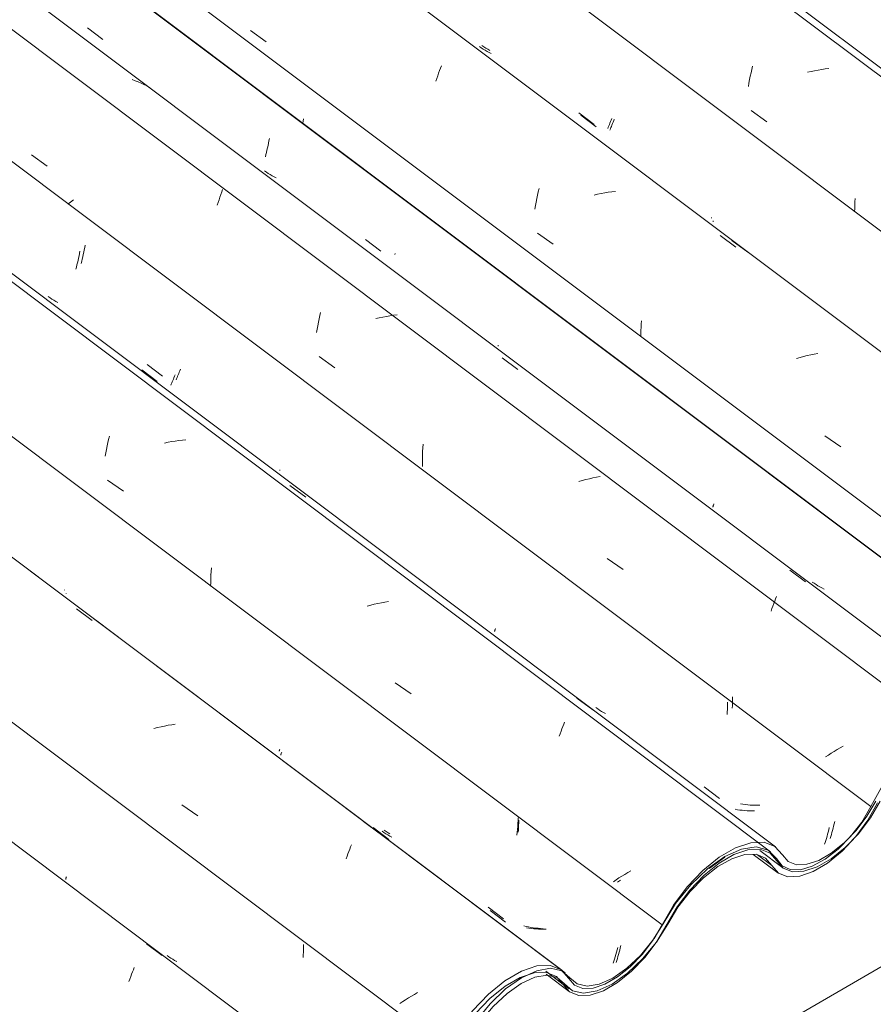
# Model space of a CAD drawing. Header units: millimetres. Extents: x 6528 to 21779, y 617 to 11154.
# Tile 83 of 106: x 17117 to 17633, y 5234 to 5830. Entities that reach past the tile are written whole.
import ezdxf

# ---------------------------------------------------------------- set-up
doc = ezdxf.new("R2010")
doc.units = ezdxf.units.MM
doc.layers.add('A-GLAZ-CWMG', color=7, linetype='Continuous', lineweight=5)
doc.layers.add('I-WALL', color=7, linetype='Continuous', lineweight=5)
pattern_1 = [(35.687, (13408.59, 6161.03), (232.4107, 222.10645), [11.803, -202.805, 11.803, -1347.381]), (35.687, (13408.59, 6161.03), (232.4107, 222.10645), [-226.412, -202.805, 11.803, -417.413, -715.36]), (35.687, (13408.59, 6161.03), (232.4107, 222.10645), [-858.432, 11.803, -202.805, 11.803, -488.949]), (35.687, (13408.59, 6161.03), (232.4107, 222.10645), [-1084.844, -131.269, 11.803, -345.877]), (137.177, (13495.75, 6251.22), (-166.5234, 43.963), [6.535, -112.291, -752.566]), (137.177, (13495.75, 6251.22), (-166.5234, 43.963), [-118.826, 6.535, -112.291, -633.74]), (137.177, (13495.75, 6251.22), (-166.5234, 43.963), [-237.653, 6.535, -231.117, -396.088]), (137.177, (13495.75, 6251.22), (-166.5234, 43.963), [-475.305, 6.535, -112.291, -277.261]), (137.177, (13495.75, 6251.22), (-166.5234, 43.963), [-594.131, 6.535, -72.682, -198.044]), (137.177, (13495.75, 6251.22), (-166.5234, 43.963), [-673.349, 6.535, -191.508]), (247.064, (13524.797, 6382.45), (-65.88806, -266.0695), [12.3, -211.345, -1416.419]), (247.064, (13524.797, 6382.45), (-65.88806, -266.0695), [-223.645, 12.3, -211.345, -1192.774]), (247.064, (13524.797, 6382.45), (-65.88806, -266.0695), [-447.29, 12.3, -434.99, -745.484]), (247.064, (13524.797, 6382.45), (-65.88806, -266.0695), [-894.58, 12.3, -211.345, -521.839]), (247.064, (13524.797, 6382.45), (-65.88806, -266.0695), [-1118.225, 12.3, -136.796, -372.742]), (247.064, (13524.797, 6382.45), (-65.88806, -266.0695), [-1267.322, 12.3, -360.441])]

# ---------------------------------------------------------------- blocks, each defined once
blk = doc.blocks.new('FP_68-ISO_02')
at = {"layer": 'A-GLAZ-CWMG'}
blk.add_line((17314.28, 5180.68), (13731.04, 7870.1), dxfattribs=at)
at = {"layer": 'A-GLAZ-CWMG', "color": 9, "true_color": 0xc0c0c0}
for p, q in [((17193.31, 5271.06), (17202.88, 5263.96)), ((17185.47, 5255.3), (17185.98, 5256.59)), ((17183.34, 5249.71), (17183.88, 5251.18)), ((17183.88, 5251.18), (17184.41, 5252.6)), ((17184.41, 5252.6), (17184.94, 5253.97)), ((17184.94, 5253.97), (17185.47, 5255.3)), ((17182.79, 5248.21), (17183.34, 5249.71))]:
    blk.add_line(p, q, dxfattribs=at)
blk = doc.blocks.new('FP_69-ISO_02')
at = {"layer": 'A-GLAZ-CWMG', "color": 9, "true_color": 0xc0c0c0}
for p, q in [((17144.51, 5310.16), (17144.53, 5310.31)), ((17144.52, 5310.04), (17144.51, 5310.16)), ((17144.53, 5310.31), (17144.57, 5310.5)), ((17144.57, 5310.5), (17144.64, 5310.72)), ((17144.64, 5310.72), (17144.72, 5310.98)), ((17144.72, 5310.98), (17144.83, 5311.28)), ((17144.83, 5311.28), (17144.96, 5311.61)), ((17144.55, 5309.96), (17144.52, 5310.04)), ((17288.46, 5267.5), (17288.49, 5269.07)), ((17288.49, 5269.07), (17288.49, 5270.64)), ((17206.94, 5263.16), (17205.82, 5263.96)), ((17208.08, 5262.38), (17206.94, 5263.16)), ((17288.23, 5262.81), (17288.33, 5264.37)), ((17288.33, 5264.37), (17288.4, 5265.93)), ((17288.4, 5265.93), (17288.46, 5267.5)), ((17209.25, 5261.64), (17208.08, 5262.38)), ((17210.44, 5260.94), (17209.25, 5261.64)), ((17211.66, 5260.26), (17210.44, 5260.94))]:
    blk.add_line(p, q, dxfattribs=at)
blk = doc.blocks.new('FP_70-ISO_02')
at = {"layer": 'A-GLAZ-CWMG'}
blk.add_line((17444.84, 5255.08), (13745.19, 8031.87), dxfattribs=at)
at = {"layer": 'A-GLAZ-CWMG', "color": 9, "true_color": 0xc0c0c0}
for p, q in [((17151, 5473.85), (17160.56, 5466.78)), ((17200.06, 5401.86), (17197.9, 5401.31)), ((17202.22, 5402.37), (17200.06, 5401.86)), ((17204.38, 5402.84), (17202.22, 5402.37)), ((17206.54, 5403.26), (17204.38, 5402.84)), ((17208.7, 5403.63), (17206.54, 5403.26)), ((17210.85, 5403.96), (17208.7, 5403.63)), ((17214.87, 5355.13), (17224.47, 5348.39)), ((17324.77, 5345.05), (17334.32, 5337.95)), ((17315.9, 5326.91), (17316.44, 5328.29)), ((17316.44, 5328.29), (17316.97, 5329.63)), ((17316.97, 5329.63), (17317.49, 5330.91)), ((17314.26, 5322.49), (17314.81, 5324.01)), ((17314.81, 5324.01), (17315.36, 5325.48)), ((17315.36, 5325.48), (17315.9, 5326.91)), ((17353.86, 5239.31), (17352.06, 5238.22)), ((17355.69, 5240.39), (17353.86, 5239.31)), ((17357.55, 5241.46), (17355.69, 5240.39)), ((17348.55, 5236), (17346.85, 5234.88)), ((17350.29, 5237.11), (17348.55, 5236)), ((17352.06, 5238.22), (17350.29, 5237.11))]:
    blk.add_line(p, q, dxfattribs=at)
blk = doc.blocks.new('FP_71-ISO_02')
at = {"layer": 'A-GLAZ-CWMG', "color": 9, "true_color": 0xc0c0c0}
for p, q in [((17144.66, 5482.97), (17144.67, 5483.12)), ((17144.66, 5482.85), (17144.66, 5482.97)), ((17144.7, 5482.77), (17144.66, 5482.85)), ((17274.74, 5385.4), (17274.77, 5385.56)), ((17274.74, 5385.27), (17274.74, 5385.4)), ((17274.76, 5385.17), (17274.74, 5385.27)), ((17274.77, 5385.56), (17274.82, 5385.76)), ((17274.82, 5385.76), (17274.9, 5386)), ((17274.9, 5386), (17274.99, 5386.27)), ((17274.99, 5386.27), (17275.11, 5386.58)), ((17275.11, 5386.58), (17275.24, 5386.92)), ((17418.53, 5338.54), (17418.62, 5339.98)), ((17418.62, 5339.98), (17418.68, 5341.42)), ((17418.68, 5341.42), (17418.73, 5342.87)), ((17418.73, 5342.87), (17418.76, 5344.31)), ((17418.76, 5344.31), (17418.76, 5345.76)), ((17337.16, 5338.37), (17336.03, 5339.16)), ((17338.32, 5337.61), (17337.16, 5338.37)), ((17339.49, 5336.88), (17338.32, 5337.61)), ((17340.69, 5336.19), (17339.49, 5336.88)), ((17341.92, 5335.53), (17340.69, 5336.19)), ((17401.52, 5291.13), (17410.8, 5284.12)), ((17424.95, 5280.5), (17423.51, 5280.73)), ((17426.4, 5280.31), (17424.95, 5280.5)), ((17427.86, 5280.15), (17426.4, 5280.31)), ((17429.33, 5280.02), (17427.86, 5280.15)), ((17430.81, 5279.93), (17429.33, 5280.02)), ((17432.3, 5279.87), (17430.81, 5279.93)), ((17433.8, 5279.84), (17432.3, 5279.87)), ((17435.3, 5279.84), (17433.8, 5279.84)), ((17479.91, 5267.22), (17480.24, 5268.55)), ((17480.24, 5268.55), (17480.56, 5269.91)), ((17478.51, 5262.12), (17478.87, 5263.36)), ((17478.87, 5263.36), (17479.22, 5264.62)), ((17479.22, 5264.62), (17479.57, 5265.91)), ((17479.57, 5265.91), (17479.91, 5267.22)), ((17477.78, 5259.71), (17478.14, 5260.9)), ((17478.14, 5260.9), (17478.51, 5262.12))]:
    blk.add_line(p, q, dxfattribs=at)
blk = doc.blocks.new('FP_72-ISO_02')
at = {"layer": 'A-GLAZ-CWMG'}
blk.add_line((17574.3, 5329.67), (13328.06, 8516.71), dxfattribs=at)
at = {"layer": 'A-GLAZ-CWMG', "color": 9, "true_color": 0xc0c0c0}
for p, q in [((17169.56, 5572.35), (17170.01, 5574.37)), ((17170.01, 5574.37), (17170.48, 5576.36)), ((17170.48, 5576.36), (17170.96, 5578.33)), ((17206.5, 5574.57), (17204.33, 5574.14)), ((17208.65, 5574.96), (17206.5, 5574.57)), ((17210.81, 5575.3), (17208.65, 5574.96)), ((17212.96, 5575.6), (17210.81, 5575.3)), ((17215.11, 5575.84), (17212.96, 5575.6)), ((17217.24, 5576.03), (17215.11, 5575.84)), ((17168.31, 5566.13), (17168.71, 5568.22)), ((17168.71, 5568.22), (17169.12, 5570.3)), ((17169.12, 5570.3), (17169.56, 5572.35)), ((17169.81, 5551.67), (17179.39, 5544.93)), ((17280.27, 5548.44), (17289.83, 5541.38)), ((17232.42, 5494.15), (17232.54, 5496.35)), ((17232.54, 5496.35), (17232.69, 5498.54)), ((17232.24, 5487.53), (17232.27, 5489.74)), ((17232.27, 5489.74), (17232.33, 5491.94)), ((17232.33, 5491.94), (17232.42, 5494.15)), ((17333.46, 5477.03), (17331.3, 5476.55)), ((17335.62, 5477.47), (17333.46, 5477.03)), ((17337.78, 5477.86), (17335.62, 5477.47)), ((17339.94, 5478.21), (17337.78, 5477.86)), ((17329.14, 5476.02), (17326.99, 5475.45)), ((17331.3, 5476.55), (17329.14, 5476.02)), ((17344.03, 5429.04), (17353.62, 5422.29)), ((17454, 5419.71), (17463.54, 5412.62)), ((17443.83, 5398.19), (17444.38, 5399.69)), ((17444.38, 5399.69), (17444.93, 5401.13)), ((17444.93, 5401.13), (17445.47, 5402.54)), ((17445.47, 5402.54), (17446, 5403.89)), ((17446, 5403.89), (17446.53, 5405.2)), ((17443.27, 5396.65), (17443.83, 5398.19)), ((17479.48, 5310.86), (17477.77, 5309.74)), ((17481.23, 5311.97), (17479.48, 5310.86)), ((17483.01, 5313.07), (17481.23, 5311.97)), ((17484.82, 5314.16), (17483.01, 5313.07)), ((17486.67, 5315.24), (17484.82, 5314.16)), ((17477.77, 5309.74), (17476.09, 5308.62))]:
    blk.add_line(p, q, dxfattribs=at)
blk = doc.blocks.new('FP_73-ISO_02')
at = {"layer": 'A-GLAZ-CWMG', "color": 9, "true_color": 0xc0c0c0}
for p, q in [((17155.72, 5691.04), (17155.99, 5692.47)), ((17155.99, 5692.47), (17156.25, 5693.92)), ((17154.5, 5685.5), (17154.82, 5686.86)), ((17154.82, 5686.86), (17155.13, 5688.23)), ((17155.13, 5688.23), (17155.43, 5689.63)), ((17155.43, 5689.63), (17155.72, 5691.04)), ((17153.83, 5682.84), (17154.17, 5684.16)), ((17154.17, 5684.16), (17154.5, 5685.5)), ((17135.01, 5662.05), (17133.88, 5662.85)), ((17136.16, 5661.29), (17135.01, 5662.05)), ((17137.33, 5660.56), (17136.16, 5661.29)), ((17138.53, 5659.86), (17137.33, 5660.56)), ((17139.75, 5659.2), (17138.53, 5659.86)), ((17193.82, 5621.66), (17203.09, 5614.62)), ((17211.95, 5613.8), (17212.26, 5614.55)), ((17212.26, 5614.55), (17212.59, 5615.33)), ((17212.59, 5615.33), (17212.92, 5616.14)), ((17212.92, 5616.14), (17213.26, 5616.99)), ((17213.26, 5616.99), (17213.6, 5617.87)), ((17213.6, 5617.87), (17213.96, 5618.78)), ((17211.36, 5612.42), (17211.65, 5613.09)), ((17211.65, 5613.09), (17211.95, 5613.8)), ((17274.09, 5557.81), (17274.12, 5557.97)), ((17274.09, 5557.69), (17274.09, 5557.81)), ((17274.12, 5557.6), (17274.09, 5557.69)), ((17404.18, 5460.1), (17404.19, 5460.24)), ((17404.19, 5460), (17404.18, 5460.1)), ((17404.19, 5460.24), (17404.22, 5460.42)), ((17404.22, 5460.42), (17404.28, 5460.63)), ((17404.28, 5460.63), (17404.36, 5460.87)), ((17404.36, 5460.87), (17404.46, 5461.15)), ((17404.46, 5461.15), (17404.58, 5461.47)), ((17404.58, 5461.47), (17404.72, 5461.82)), ((17548.22, 5417.05), (17548.27, 5418.75)), ((17548.27, 5418.75), (17548.28, 5420.46)), ((17466.6, 5413.2), (17465.47, 5413.98)), ((17467.76, 5412.45), (17466.6, 5413.2)), ((17468.95, 5411.73), (17467.76, 5412.45)), ((17470.15, 5411.04), (17468.95, 5411.73)), ((17548.05, 5413.65), (17548.15, 5415.35)), ((17548.15, 5415.35), (17548.22, 5417.05)), ((17471.38, 5410.39), (17470.15, 5411.04)), ((17531, 5366), (17540.28, 5358.99)), ((17554.47, 5355.47), (17553.03, 5355.69)), ((17555.92, 5355.28), (17554.47, 5355.47)), ((17557.39, 5355.13), (17555.92, 5355.28)), ((17558.86, 5355.01), (17557.39, 5355.13)), ((17560.34, 5354.92), (17558.86, 5355.01)), ((17561.83, 5354.87), (17560.34, 5354.92)), ((17563.33, 5354.85), (17561.83, 5354.87)), ((17564.84, 5354.86), (17563.33, 5354.85)), ((17608.77, 5339.7), (17609.11, 5340.99)), ((17609.11, 5340.99), (17609.45, 5342.31)), ((17609.45, 5342.31), (17609.78, 5343.64)), ((17609.78, 5343.64), (17610.1, 5345)), ((17607.32, 5334.78), (17607.69, 5335.97)), ((17607.69, 5335.97), (17608.05, 5337.19)), ((17608.05, 5337.19), (17608.41, 5338.43)), ((17608.41, 5338.43), (17608.77, 5339.7))]:
    blk.add_line(p, q, dxfattribs=at)
blk = doc.blocks.new('FP_74-ISO_02')
at = {"layer": 'A-GLAZ-CWMG'}
blk.add_line((17686.87, 5392.8), (13328.06, 8664.33), dxfattribs=at)
blk = doc.blocks.new('FP_75-ISO_02')
at = {"layer": 'A-GLAZ-CWMG', "color": 9, "true_color": 0xc0c0c0}
for p, q in [((17267.53, 5757.01), (17267.79, 5758.45)), ((17266.02, 5750.04), (17266.34, 5751.4)), ((17266.34, 5751.4), (17266.66, 5752.77)), ((17266.66, 5752.77), (17266.96, 5754.17)), ((17266.96, 5754.17), (17267.25, 5755.58)), ((17267.25, 5755.58), (17267.53, 5757.01)), ((17265.35, 5747.39), (17265.69, 5748.71)), ((17265.69, 5748.71), (17266.02, 5750.04))]:
    blk.add_line(p, q, dxfattribs=at)
blk = doc.blocks.new('FP_77-ISO_02')
at = {"layer": 'A-GLAZ-CWMG'}
blk.add_line((17564.69, 5327.52), (17578.61, 5317.07), dxfattribs=at)
blk = doc.blocks.new('FP_78-ISO_02')
at = {"layer": 'A-GLAZ-CWMG'}
blk.add_line((17435.43, 5252.58), (17449.32, 5242.15), dxfattribs=at)
blk = doc.blocks.new('Rectangular Mullion - Telha Fibrocimento - Ondulada-1908998-ISO_02')
at = {"layer": 'A-GLAZ-CWMG', "true_color": 0xc0c0c0}
h = blk.add_hatch(dxfattribs=at)
h.set_pattern_fill('FP_6', color=9, style=0, pattern_type=2)
h.set_pattern_definition(pattern_1)
h.paths.add_polyline_path([(16964.31, 4950.99), (16973.84, 4957.69), (16983.08, 4966.52), (16991.41, 4976.89), (17005.14, 4998.74), (17012.29, 5007.41), (17020.67, 5015.28), (17029.35, 5021.3), (17038.61, 5025.16), (17044.98, 5026.21), (17051.1, 5024.87), (17060.34, 5016.84), (17067.03, 5015.37), (17076.49, 5017.34), (17084.67, 5021.16), (17093.62, 5027.43), (17102.76, 5036.07), (17111.06, 5046.22), (17128.22, 5072.68), (17131.46, 5076.88), (17139.66, 5085.24), (17148.23, 5092), (17156.72, 5096.77), (17164.64, 5099.3), (17171.57, 5099.43), (17177.12, 5097.17), (17185.55, 5087.8), (17190.67, 5085.81), (17198.29, 5086.28), (17206.03, 5088.94), (17214.76, 5094.11), (17223.5, 5101.31), (17231.75, 5110.14), (17239.03, 5120.06), (17251.49, 5142.04), (17259.61, 5152.98), (17268.79, 5162.67), (17278.48, 5170.54), (17288.33, 5176.2), (17298.4, 5179.14), (17305.81, 5178.97), (17311.25, 5176.71), (17319.32, 5166.8), (17324.87, 5164.47), (17331.86, 5164.61), (17340.79, 5167.75), (17348.48, 5172.17), (17357.07, 5179.09), (17365.95, 5188.58), (17373.66, 5199.31), (17384.83, 5218.51), (17392.58, 5228.8), (17401.29, 5237.9), (17410.46, 5245.29), (17420.39, 5250.83), (17429.73, 5253.45), (17436.2, 5253.39), (17441.55, 5251.29), (17449.57, 5241.97), (17455.15, 5239.77), (17462.11, 5239.99), (17470.97, 5243.15), (17478.63, 5247.58), (17487.11, 5254.41), (17495.23, 5262.88), (17502.47, 5272.47), (17514.71, 5293.4), (17522.39, 5303.58), (17531, 5312.58), (17540.08, 5319.9), (17549.09, 5325.12), (17557.54, 5327.95), (17564.95, 5328.24), (17570.94, 5325.93), (17578.96, 5316.82), (17584.54, 5314.66), (17591.48, 5314.91), (17599.4, 5317.53), (17607.86, 5322.4), (17616.38, 5329.23), (17624.49, 5337.64), (17631.73, 5347.17), (17644.57, 5368.13), (17647.99, 5372.64), (17654.32, 5379.24), (17660.98, 5384.6), (17669.51, 5389.06), (17673.8, 5390.49), (17679.75, 5390.49), (17683.6, 5389), (17690.61, 5381.24), (17696.22, 5379.2), (17703.16, 5379.51), (17711.06, 5382.17), (17719.47, 5387.03), (17727.94, 5393.82), (17736.01, 5402.17), (17743.24, 5411.62), (17749.22, 5421.66), (17747.01, 5422.93), (17741.7, 5413.71), (17735.19, 5404.98), (17726.76, 5396.31), (17720.12, 5390.88), (17712.41, 5386.31), (17705.15, 5383.78), (17698.76, 5383.42), (17693.6, 5385.25), (17686.52, 5393.05), (17681.61, 5394.93), (17675.5, 5394.69), (17666.62, 5391.26), (17659.82, 5387.05), (17653.61, 5382.05), (17646.49, 5374.65), (17640.13, 5366.27), (17629.54, 5348.27), (17623.02, 5339.68), (17615.72, 5332.09), (17606.49, 5325.02), (17600.42, 5321.52), (17593.27, 5319.13), (17587.01, 5318.89), (17581.97, 5320.81), (17573.91, 5329.96), (17567.41, 5332.47), (17559.31, 5332.17), (17550.06, 5329.08), (17540.2, 5323.38), (17530.27, 5315.37), (17520.84, 5305.53), (17512.44, 5294.4), (17500.19, 5273.45), (17493.66, 5264.81), (17486.22, 5257.07), (17478.63, 5250.97), (17470.97, 5246.56), (17463.8, 5244.2), (17457.54, 5244.01), (17452.52, 5246), (17444.48, 5255.34), (17437.92, 5257.89), (17429.73, 5257.59), (17420.39, 5254.45), (17410.41, 5248.65), (17400.38, 5240.53), (17390.86, 5230.55), (17382.41, 5219.27), (17370.13, 5198.14), (17363.58, 5189.45), (17356.22, 5181.78), (17348.48, 5175.56), (17340.79, 5171.16), (17333.6, 5168.83), (17327.34, 5168.7), (17322.35, 5170.78), (17314.17, 5180.76), (17307.19, 5183.58), (17298.4, 5183.23), (17288.33, 5179.74), (17277.61, 5173.32), (17266.88, 5164.35), (17256.8, 5153.4), (17248, 5141.12), (17235.43, 5118.96), (17228.68, 5110.22), (17221.15, 5102.56), (17213.27, 5096.43), (17205.5, 5092.17), (17198.29, 5090.04), (17192.06, 5090.16), (17187.16, 5092.52), (17183.88, 5096.98), (17178.79, 5102), (17171.51, 5103.89), (17162.54, 5102.55), (17152.48, 5098.05), (17142.03, 5090.71), (17131.89, 5081.02), (17122.74, 5069.64), (17108.94, 5047.4), (17101.43, 5038.24), (17093.16, 5030.45), (17084.67, 5024.52), (17076.49, 5020.82), (17069.15, 5019.61), (17063.11, 5020.94), (17053.81, 5029), (17046.95, 5030.45), (17038.61, 5028.99), (17029.35, 5024.72), (17019.75, 5017.92), (17010.43, 5009.02), (17002.01, 4998.6), (16988.84, 4977.46), (16981.43, 4968.36), (16973.25, 4960.61), (16964.83, 4954.72)])
at = {"layer": 'A-GLAZ-CWMG'}
for p, q in [((17749.22, 5421.66), (13328.06, 8739.99)), ((17747.01, 5422.93), (13328.06, 8739.59)), ((17505.54, 5282.6), (13328.06, 8418.03)), ((17375.49, 5207.34), (13731.04, 7942.7)), ((17570.95, 5325.93), (17575.06, 5321.25)), ((17505.54, 5282.6), (17500.7, 5274.23)), ((17445.7, 5246.47), (17439.34, 5251.24))]:
    blk.add_line(p, q, dxfattribs=at)
for points in [[(17575.06, 5321.25, 0), (17578.96, 5316.82, 0), (17584.54, 5314.66, 0), (17591.48, 5314.91, 0), (17599.4, 5317.53, 0), (17607.86, 5322.4, 0), (17616.38, 5329.23, 0), (17624.49, 5337.64, 0), (17631.73, 5347.17, 0), (17637.7, 5357.28, 0)], [(17634.9, 5357.38, 0), (17629.54, 5348.27, 0), (17623.02, 5339.68, 0), (17615.72, 5332.09, 0), (17608.04, 5325.92, 0), (17600.42, 5321.52, 0), (17593.27, 5319.13, 0), (17587.01, 5318.89, 0), (17581.97, 5320.81, 0), (17578.44, 5324.78, 0)], [(17578.44, 5324.78, 0), (17573.91, 5329.96, 0), (17567.41, 5332.47, 0), (17559.31, 5332.17, 0), (17550.06, 5329.08, 0), (17540.2, 5323.38, 0), (17530.27, 5315.37, 0), (17520.84, 5305.53, 0), (17512.44, 5294.4, 0), (17505.54, 5282.6, 0)], [(17508.4, 5282.63, 0), (17514.71, 5293.4, 0), (17522.39, 5303.58, 0), (17531, 5312.58, 0), (17540.08, 5319.9, 0), (17549.09, 5325.12, 0), (17557.54, 5327.95, 0), (17564.95, 5328.24, 0), (17570.91, 5325.96, 0)], [(17445.7, 5246.47, 0), (17449.57, 5241.97, 0), (17455.15, 5239.77, 0), (17462.11, 5239.99, 0), (17470.06, 5242.63, 0), (17478.55, 5247.52, 0), (17487.11, 5254.41, 0), (17495.23, 5262.88, 0), (17502.47, 5272.47, 0), (17508.4, 5282.63, 0)], [(17500.19, 5273.45, 0), (17493.66, 5264.81, 0), (17486.34, 5257.17, 0), (17478.63, 5250.97, 0), (17470.97, 5246.56, 0), (17463.8, 5244.2, 0), (17457.54, 5244.01, 0), (17452.52, 5246, 0), (17449.04, 5250.08, 0)], [(17449.04, 5250.08, 0), (17444.48, 5255.34, 0), (17437.92, 5257.89, 0), (17429.73, 5257.59, 0), (17420.39, 5254.45, 0), (17410.41, 5248.65, 0), (17400.38, 5240.53, 0), (17390.86, 5230.55, 0), (17382.41, 5219.27, 0), (17375.49, 5207.34, 0)], [(17378.47, 5207.61, 0), (17384.83, 5218.51, 0), (17392.58, 5228.8, 0), (17401.29, 5237.9, 0), (17410.46, 5245.29, 0), (17419.57, 5250.55, 0), (17428.1, 5253.39, 0), (17435.57, 5253.64, 0), (17441.55, 5251.29, 0), (17445.7, 5246.47, 0)]]:
    blk.add_polyline3d(points, dxfattribs=at)
for name in ['FP_72-ISO_02', 'FP_74-ISO_02', 'FP_75-ISO_02', 'FP_70-ISO_02', 'FP_73-ISO_02', 'FP_68-ISO_02', 'FP_71-ISO_02', 'FP_69-ISO_02', 'FP_77-ISO_02', 'FP_78-ISO_02']:
    blk.add_blockref(name, (0, 0), dxfattribs=at)
blk = doc.blocks.new('FP_81-ISO_02')
at = {"layer": 'A-GLAZ-CWMG'}
blk.add_line((17560.81, 5325.16), (17575.67, 5314), dxfattribs=at)
blk = doc.blocks.new('FP_82-ISO_02')
at = {"layer": 'A-GLAZ-CWMG'}
blk.add_line((17435.28, 5254.4), (17449.39, 5243.81), dxfattribs=at)
blk = doc.blocks.new('FP_84-ISO_02')
at = {"layer": 'A-GLAZ-CWMG'}
blk.add_line((17446.93, 5253.49), (13745.19, 8031.86), dxfattribs=at)
at = {"layer": 'A-GLAZ-CWMG', "color": 9, "true_color": 0xc0c0c0}
for p, q in [((17157.91, 5470.62), (17167.42, 5463.52)), ((17330.64, 5341.35), (17340.13, 5334.23))]:
    blk.add_line(p, q, dxfattribs=at)
blk = doc.blocks.new('FP_85-ISO_02')
at = {"layer": 'A-GLAZ-CWMG', "color": 9, "true_color": 0xc0c0c0}
for p, q in [((17143.8, 5485.13), (17143.78, 5485.22)), ((17273.77, 5387.73), (17273.8, 5387.9)), ((17273.78, 5387.61), (17273.77, 5387.73)), ((17273.8, 5387.9), (17273.85, 5388.11)), ((17273.85, 5388.11), (17273.93, 5388.36)), ((17273.93, 5388.36), (17274.04, 5388.66)), ((17273.82, 5387.53), (17273.78, 5387.61)), ((17418.4, 5345.57), (17418.46, 5347.35)), ((17417.86, 5338.52), (17418.03, 5340.27)), ((17418.03, 5340.27), (17418.18, 5342.03)), ((17418.18, 5342.03), (17418.3, 5343.8)), ((17418.3, 5343.8), (17418.4, 5345.57)), ((17338.48, 5339.06), (17337.35, 5339.86)), ((17339.63, 5338.29), (17338.48, 5339.06)), ((17340.81, 5337.56), (17339.63, 5338.29)), ((17417.66, 5336.78), (17417.86, 5338.52)), ((17400.33, 5293.1), (17409.61, 5286.09)), ((17423.3, 5281.49), (17421.9, 5281.81)), ((17424.72, 5281.2), (17423.3, 5281.49)), ((17426.15, 5280.95), (17424.72, 5281.2)), ((17427.6, 5280.73), (17426.15, 5280.95)), ((17429.05, 5280.54), (17427.6, 5280.73)), ((17430.52, 5280.39), (17429.05, 5280.54)), ((17432, 5280.27), (17430.52, 5280.39)), ((17433.48, 5280.18), (17432, 5280.27)), ((17478.43, 5267.29), (17478.84, 5268.75)), ((17476.74, 5261.76), (17477.17, 5263.1)), ((17477.17, 5263.1), (17477.59, 5264.46)), ((17477.59, 5264.46), (17478.01, 5265.86)), ((17478.01, 5265.86), (17478.43, 5267.29)), ((17475.88, 5259.21), (17476.31, 5260.47)), ((17476.31, 5260.47), (17476.74, 5261.76))]:
    blk.add_line(p, q, dxfattribs=at)
blk = doc.blocks.new('FP_86-ISO_02')
at = {"layer": 'A-GLAZ-CWMG'}
blk.add_line((17571.31, 5326.78), (13328.06, 8511.58), dxfattribs=at)
at = {"layer": 'A-GLAZ-CWMG', "color": 9, "true_color": 0xc0c0c0}
for p, q in [((17232.04, 5494.76), (17232.04, 5494.82)), ((17480.3, 5309.53), (17478.58, 5308.42))]:
    blk.add_line(p, q, dxfattribs=at)
blk = doc.blocks.new('FP_87-ISO_02')
at = {"layer": 'A-GLAZ-CWMG', "color": 9, "true_color": 0xc0c0c0}
for p, q in [((17151.92, 5684.66), (17152.23, 5686.04)), ((17152.23, 5686.04), (17152.53, 5687.45)), ((17152.53, 5687.45), (17152.81, 5688.87)), ((17152.81, 5688.87), (17153.08, 5690.31)), ((17150.6, 5679.31), (17150.94, 5680.61)), ((17150.94, 5680.61), (17151.28, 5681.94)), ((17151.28, 5681.94), (17151.61, 5683.29)), ((17151.61, 5683.29), (17151.92, 5684.66)), ((17190.62, 5618.49), (17199.88, 5611.45)), ((17210, 5613.66), (17210.34, 5614.52)), ((17210.34, 5614.52), (17210.69, 5615.42)), ((17208.13, 5609.17), (17208.41, 5609.83)), ((17208.41, 5609.83), (17208.71, 5610.53)), ((17208.71, 5610.53), (17209.02, 5611.26)), ((17209.02, 5611.26), (17209.33, 5612.02)), ((17209.33, 5612.02), (17209.66, 5612.82)), ((17209.66, 5612.82), (17210, 5613.66)), ((17545.02, 5411.38), (17545.11, 5412.86)), ((17545.11, 5412.86), (17545.17, 5414.34)), ((17545.17, 5414.34), (17545.21, 5415.82)), ((17545.21, 5415.82), (17545.23, 5417.31)), ((17544.92, 5409.9), (17545.02, 5411.38)), ((17551.17, 5352.2), (17549.73, 5352.43)), ((17552.62, 5351.99), (17551.17, 5352.2)), ((17554.08, 5351.82), (17552.62, 5351.99)), ((17555.55, 5351.69), (17554.08, 5351.82)), ((17557.02, 5351.58), (17555.55, 5351.69)), ((17558.51, 5351.51), (17557.02, 5351.58)), ((17560.01, 5351.47), (17558.51, 5351.51)), ((17561.51, 5351.47), (17560.01, 5351.47)), ((17606.14, 5338.68), (17606.48, 5340)), ((17606.48, 5340), (17606.81, 5341.35)), ((17604.72, 5333.62), (17605.09, 5334.85)), ((17605.09, 5334.85), (17605.44, 5336.1)), ((17605.44, 5336.1), (17605.8, 5337.38)), ((17605.8, 5337.38), (17606.14, 5338.68)), ((17603.99, 5331.24), (17604.36, 5332.42)), ((17604.36, 5332.42), (17604.72, 5333.62))]:
    blk.add_line(p, q, dxfattribs=at)
blk = doc.blocks.new('FP_88-ISO_02')
at = {"layer": 'A-GLAZ-CWMG'}
blk.add_line((17705.32, 5406.44), (13328.06, 8691.81), dxfattribs=at)
at = {"layer": 'A-GLAZ-CWMG', "color": 9, "true_color": 0xc0c0c0}
for p, q in [((17186.54, 5793.45), (17184.72, 5794.11)), ((17188.33, 5792.75), (17186.54, 5793.45)), ((17190.09, 5791.99), (17188.33, 5792.75)), ((17191.82, 5791.17), (17190.09, 5791.99)), ((17193.52, 5790.31), (17191.82, 5791.17)), ((17195.18, 5789.38), (17193.52, 5790.31)), ((17123.77, 5748.52), (17133.34, 5741.81)), ((17238.94, 5726.12), (17239.49, 5727.61)), ((17236.74, 5719.76), (17237.29, 5721.41)), ((17237.29, 5721.41), (17237.84, 5723.02)), ((17237.84, 5723.02), (17238.39, 5724.59)), ((17238.39, 5724.59), (17238.94, 5726.12)), ((17147.43, 5720.02), (17145.74, 5718.78)), ((17149.15, 5721.25), (17147.43, 5720.02)), ((17236.19, 5718.06), (17236.74, 5719.76)), ((17297.91, 5649.24), (17298.36, 5651.25)), ((17298.36, 5651.25), (17298.83, 5653.24)), ((17334.3, 5649.93), (17332.15, 5649.44)), ((17336.46, 5650.37), (17334.3, 5649.93)), ((17338.62, 5650.77), (17336.46, 5650.37)), ((17340.78, 5651.13), (17338.62, 5650.77)), ((17342.93, 5651.44), (17340.78, 5651.13)), ((17345.07, 5651.7), (17342.93, 5651.44)), ((17296.65, 5643.04), (17297.05, 5645.13)), ((17297.05, 5645.13), (17297.47, 5647.2)), ((17297.47, 5647.2), (17297.91, 5649.24)), ((17296.28, 5640.94), (17296.65, 5643.04)), ((17297.86, 5626.45), (17307.45, 5619.73)), ((17408.67, 5625.61), (17418.26, 5618.56)), ((17360.71, 5571.22), (17360.86, 5573.46)), ((17360.45, 5564.5), (17360.51, 5566.74)), ((17360.51, 5566.74), (17360.59, 5568.99)), ((17360.59, 5568.99), (17360.71, 5571.22)), ((17360.43, 5562.25), (17360.45, 5564.5)), ((17360.44, 5560), (17360.43, 5562.25)), ((17457.22, 5551.42), (17455.07, 5550.81)), ((17459.37, 5551.99), (17457.22, 5551.42)), ((17461.53, 5552.52), (17459.37, 5551.99)), ((17463.69, 5553), (17461.53, 5552.52)), ((17465.85, 5553.44), (17463.69, 5553)), ((17468, 5553.84), (17465.85, 5553.44)), ((17472.31, 5504.22), (17481.92, 5497.49)), ((17582.84, 5497.2), (17592.41, 5490.12)), ((17573.19, 5476.94), (17573.74, 5478.39)), ((17573.74, 5478.39), (17574.27, 5479.8)), ((17574.27, 5479.8), (17574.81, 5481.16)), ((17571.55, 5472.34), (17572.1, 5473.91)), ((17572.1, 5473.91), (17572.65, 5475.45)), ((17572.65, 5475.45), (17573.19, 5476.94)), ((17611.53, 5388.56), (17609.75, 5387.46)), ((17613.35, 5389.66), (17611.53, 5388.56)), ((17615.2, 5390.74), (17613.35, 5389.66)), ((17606.27, 5385.23), (17604.58, 5384.11)), ((17607.99, 5386.35), (17606.27, 5385.23)), ((17609.75, 5387.46), (17607.99, 5386.35))]:
    blk.add_line(p, q, dxfattribs=at)
blk = doc.blocks.new('FP_89-ISO_02')
at = {"layer": 'A-GLAZ-CWMG', "color": 9, "true_color": 0xc0c0c0}
for p, q in [((17157.66, 5825.51), (17166.92, 5818.45)), ((17288.22, 5768.86), (17288.46, 5770.32)), ((17288.03, 5767.81), (17288.22, 5768.86)), ((17265.95, 5738.12), (17264.83, 5738.93)), ((17267.09, 5737.35), (17265.95, 5738.12)), ((17268.26, 5736.61), (17267.09, 5737.35)), ((17269.45, 5735.91), (17268.26, 5736.61)), ((17270.67, 5735.24), (17269.45, 5735.91)), ((17271.9, 5734.6), (17270.67, 5735.24)), ((17326.08, 5697.24), (17335.35, 5690.19)), ((17343.68, 5688.15), (17343.98, 5688.85)), ((17406.22, 5632.98), (17406.24, 5633.13)), ((17406.23, 5632.86), (17406.22, 5632.98)), ((17406.26, 5632.78), (17406.23, 5632.86)), ((17406.24, 5633.13), (17406.27, 5633.31)), ((17536.71, 5536.59), (17536.85, 5536.94)), ((17536.85, 5536.94), (17537, 5537.32)), ((17536.34, 5535.39), (17536.37, 5535.56)), ((17536.34, 5535.26), (17536.34, 5535.39)), ((17536.37, 5535.56), (17536.42, 5535.76)), ((17536.42, 5535.76), (17536.5, 5536)), ((17536.5, 5536), (17536.59, 5536.28)), ((17536.59, 5536.28), (17536.71, 5536.59)), ((17597.62, 5489.22), (17596.48, 5490.01)), ((17598.77, 5488.46), (17597.62, 5489.22)), ((17599.95, 5487.74), (17598.77, 5488.46)), ((17601.15, 5487.05), (17599.95, 5487.74)), ((17602.38, 5486.4), (17601.15, 5487.05)), ((17603.62, 5485.78), (17602.38, 5486.4))]:
    blk.add_line(p, q, dxfattribs=at)
blk = doc.blocks.new('FP_90-ISO_02')
at = {"layer": 'A-GLAZ-CWMG'}
blk.add_line((17835.87, 5480.84), (13328.06, 8864.2), dxfattribs=at)
at = {"layer": 'A-GLAZ-CWMG', "color": 9, "true_color": 0xc0c0c0}
for p, q in [((17256.36, 5823.79), (17265.91, 5817.05)), ((17370.28, 5797.98), (17370.84, 5799.54)), ((17370.84, 5799.54), (17371.39, 5801.05)), ((17371.39, 5801.05), (17371.94, 5802.51)), ((17368.61, 5793.07), (17369.17, 5794.75)), ((17369.17, 5794.75), (17369.72, 5796.39)), ((17369.72, 5796.39), (17370.28, 5797.98)), ((17430.58, 5726.13), (17431.05, 5728.12)), ((17429.27, 5719.99), (17429.69, 5722.06)), ((17429.69, 5722.06), (17430.12, 5724.11)), ((17430.12, 5724.11), (17430.58, 5726.13)), ((17466.51, 5724.73), (17464.35, 5724.25)), ((17468.67, 5725.16), (17466.51, 5724.73)), ((17470.83, 5725.55), (17468.67, 5725.16)), ((17472.99, 5725.89), (17470.83, 5725.55)), ((17475.14, 5726.18), (17472.99, 5725.89)), ((17477.28, 5726.42), (17475.14, 5726.18)), ((17428.49, 5715.78), (17428.87, 5717.9)), ((17428.87, 5717.9), (17429.27, 5719.99)), ((17430.11, 5701.24), (17439.68, 5694.5)), ((17540.64, 5699.73), (17550.21, 5692.68)), ((17492.77, 5642.27), (17492.84, 5644.2)), ((17492.84, 5644.2), (17492.93, 5646.13)), ((17492.93, 5646.13), (17493.04, 5648.06)), ((17492.72, 5638.4), (17492.73, 5640.33)), ((17492.73, 5640.33), (17492.77, 5642.27)), ((17591.26, 5626.57), (17589.11, 5626)), ((17593.42, 5627.1), (17591.26, 5626.57)), ((17595.58, 5627.58), (17593.42, 5627.1)), ((17597.74, 5628.02), (17595.58, 5627.58)), ((17599.9, 5628.41), (17597.74, 5628.02)), ((17589.11, 5626), (17586.96, 5625.39)), ((17604.19, 5578.58), (17613.77, 5571.82))]:
    blk.add_line(p, q, dxfattribs=at)
blk = doc.blocks.new('FP_91-ISO_02')
at = {"layer": 'A-GLAZ-CWMG', "color": 9, "true_color": 0xc0c0c0}
for p, q in [((17396.12, 5813.36), (17395, 5814.16)), ((17397.28, 5812.6), (17396.12, 5813.36)), ((17398.45, 5811.87), (17397.28, 5812.6)), ((17399.65, 5811.18), (17398.45, 5811.87)), ((17400.87, 5810.52), (17399.65, 5811.18)), ((17402.11, 5809.89), (17400.87, 5810.52)), ((17456.33, 5772.6), (17465.6, 5765.55)), ((17475.9, 5768.37), (17476.26, 5769.28)), ((17476.26, 5769.28), (17476.62, 5770.23)), ((17473.96, 5763.56), (17474.26, 5764.28)), ((17474.26, 5764.28), (17474.57, 5765.03)), ((17474.57, 5765.03), (17474.89, 5765.81)), ((17474.89, 5765.81), (17475.22, 5766.63)), ((17475.22, 5766.63), (17475.56, 5767.48)), ((17475.56, 5767.48), (17475.9, 5768.37)), ((17536.41, 5708.23), (17536.44, 5708.39)), ((17536.42, 5708.1), (17536.41, 5708.23)), ((17536.44, 5708.01), (17536.42, 5708.1)), ((17536.44, 5708.39), (17536.48, 5708.59))]:
    blk.add_line(p, q, dxfattribs=at)
blk = doc.blocks.new('FP_92-ISO_02')
at = {"layer": 'A-GLAZ-CWMG'}
blk.add_line((17965.33, 5555.44), (13328.06, 9035.96), dxfattribs=at)
at = {"layer": 'A-GLAZ-CWMG', "color": 9, "true_color": 0xc0c0c0}
for p, q in [((17559.41, 5798.28), (17559.86, 5800.31)), ((17559.86, 5800.31), (17560.33, 5802.32)), ((17595.76, 5799.04), (17593.6, 5798.55)), ((17597.92, 5799.48), (17595.76, 5799.04)), ((17600.08, 5799.88), (17597.92, 5799.48)), ((17602.24, 5800.23), (17600.08, 5799.88)), ((17604.39, 5800.54), (17602.24, 5800.23)), ((17606.54, 5800.79), (17604.39, 5800.54)), ((17558.18, 5792.05), (17558.57, 5794.15)), ((17558.57, 5794.15), (17558.98, 5796.23)), ((17558.98, 5796.23), (17559.41, 5798.28)), ((17557.81, 5789.92), (17558.18, 5792.05)), ((17559.48, 5775.34), (17569.04, 5768.59)), ((17622.31, 5720.11), (17622.41, 5722.1)), ((17622.16, 5714.13), (17622.18, 5716.12)), ((17622.18, 5716.12), (17622.23, 5718.12)), ((17622.23, 5718.12), (17622.31, 5720.11))]:
    blk.add_line(p, q, dxfattribs=at)
blk = doc.blocks.new('Rectangular Mullion - Telha Fibrocimento - Ondulada-V79-ISO_02')
at = {"layer": 'A-GLAZ-CWMG', "true_color": 0xc0c0c0}
h = blk.add_hatch(dxfattribs=at)
h.set_pattern_fill('FP_6', color=9, style=0, pattern_type=2)
h.set_pattern_definition(pattern_1)
h.paths.add_polyline_path([(17355.34, 5176.75), (17365.95, 5184.48), (17375.49, 5193.99), (17382.44, 5202.65), (17395.7, 5223.92), (17403.32, 5233.17), (17412.38, 5241.51), (17420.39, 5247.06), (17429.73, 5250.94), (17436.01, 5251.97), (17442.13, 5250.63), (17451.37, 5242.6), (17458.06, 5241.13), (17467.52, 5243.1), (17475.7, 5246.92), (17486.34, 5254.78), (17493.79, 5261.83), (17502.09, 5271.98), (17515.14, 5293.12), (17522.49, 5302.64), (17530.69, 5311), (17540.2, 5318.29), (17549.09, 5322.96), (17555.67, 5325.06), (17562.6, 5325.19), (17568.15, 5322.94), (17575.97, 5313.79), (17581.7, 5311.57), (17589.32, 5312.04), (17597.06, 5314.71), (17606.49, 5320.45), (17614.53, 5327.08), (17622.78, 5335.9), (17630.06, 5345.82), (17642.77, 5368.13), (17650.64, 5378.74), (17659.82, 5388.43), (17669.51, 5396.3), (17679.36, 5401.96), (17689.43, 5404.9), (17696.5, 5404.87), (17702.28, 5402.47), (17710.35, 5392.56), (17715.9, 5390.23), (17722.89, 5390.37), (17732.36, 5393.82), (17739.51, 5397.93), (17748.1, 5404.85), (17756.29, 5413.42), (17763.56, 5423.11), (17775.86, 5444.27), (17783.61, 5454.56), (17792.32, 5463.66), (17801.49, 5471.05), (17811.42, 5476.59), (17820.76, 5479.21), (17827.23, 5479.15), (17832.58, 5477.05), (17840.6, 5467.73), (17847.03, 5465.55), (17853.14, 5465.75), (17862, 5468.91), (17869.66, 5473.34), (17878.14, 5480.17), (17886.26, 5488.64), (17893.5, 5498.23), (17907.16, 5521.05), (17913.42, 5529.34), (17922.03, 5538.34), (17931.11, 5545.66), (17940.12, 5550.88), (17948.57, 5553.72), (17955.98, 5554), (17961.94, 5551.72), (17969.99, 5542.58), (17975.57, 5540.42), (17982.51, 5540.67), (17990.43, 5543.3), (17998.89, 5548.16), (18007.41, 5554.99), (18015.52, 5563.4), (18022.76, 5572.93), (18033.37, 5590.94), (18039.02, 5598.41), (18045.35, 5605), (18052.01, 5610.36), (18060.54, 5614.82), (18064.83, 5616.25), (18070.78, 5616.25), (18074.63, 5614.76), (18081.64, 5607), (18087.56, 5604.97), (18094.19, 5605.27), (18102.09, 5607.93), (18110.5, 5612.79), (18120.71, 5621.38), (18127.04, 5627.93), (18134.27, 5637.39), (18140.25, 5647.42), (18138.04, 5648.69), (18132.73, 5639.47), (18126.22, 5630.74), (18116.94, 5621.38), (18111.15, 5616.64), (18103.44, 5612.08), (18096.18, 5609.54), (18089.79, 5609.18), (18084.63, 5611.01), (18077.55, 5618.81), (18072.64, 5620.69), (18066.53, 5620.45), (18059.56, 5618.13), (18050.85, 5612.81), (18044.64, 5607.81), (18037.52, 5600.41), (18031.16, 5592.03), (18020.57, 5574.03), (18014.05, 5565.44), (18006.75, 5557.85), (17999.07, 5551.68), (17991.45, 5547.28), (17984.3, 5544.89), (17978.04, 5544.65), (17973, 5546.57), (17964.94, 5555.72), (17958.44, 5558.23), (17950.34, 5557.93), (17941.09, 5554.84), (17931.23, 5549.14), (17921.3, 5541.13), (17911.87, 5531.29), (17903.47, 5520.16), (17891.22, 5499.21), (17884.69, 5490.57), (17877.37, 5482.93), (17869.66, 5476.73), (17862, 5472.32), (17854.83, 5469.96), (17848.57, 5469.77), (17843.55, 5471.77), (17835.51, 5481.1), (17828.95, 5483.65), (17820.76, 5483.35), (17811.42, 5480.21), (17801.44, 5474.41), (17791.41, 5466.29), (17781.89, 5456.31), (17773.44, 5445.03), (17761.16, 5423.9), (17754.61, 5415.21), (17747.25, 5407.54), (17739.51, 5401.33), (17731.82, 5396.92), (17724.63, 5394.59), (17718.37, 5394.46), (17713.38, 5396.54), (17705.2, 5406.52), (17698.22, 5409.34), (17689.43, 5408.99), (17679.36, 5405.5), (17666.62, 5397.39), (17657.91, 5390.11), (17647.83, 5379.16), (17639.03, 5366.88), (17626.46, 5344.72), (17619.71, 5335.98), (17612.18, 5328.33), (17604.3, 5322.19), (17596.53, 5317.93), (17589.32, 5315.8), (17583.09, 5315.92), (17578.19, 5318.28), (17574.91, 5322.74), (17569.82, 5327.76), (17562.54, 5329.66), (17553.57, 5328.31), (17543.51, 5323.82), (17533.06, 5316.47), (17522.92, 5306.78), (17513.77, 5295.4), (17499.97, 5273.16), (17492.46, 5264), (17484.19, 5256.21), (17475.7, 5250.28), (17467.52, 5246.58), (17460.18, 5245.37), (17454.14, 5246.7), (17444.84, 5254.76), (17437.98, 5256.21), (17429.64, 5254.75), (17420.38, 5250.48), (17408.51, 5241.51), (17400.38, 5233.44), (17392.58, 5223.62), (17378.47, 5201.51), (17370.13, 5191.91), (17364.28, 5186.37), (17355.86, 5180.48)])
at = {"layer": 'A-GLAZ-CWMG'}
for p, q in [((17896.57, 5508.37), (13328.06, 8937.28)), ((17766.52, 5433.1), (13328.06, 8764.41)), ((17632.03, 5354.04), (13328.06, 8584.4)), ((17572, 5318.41), (17563.38, 5324.88))]:
    blk.add_line(p, q, dxfattribs=at)
for points in [[(17709.95, 5400.71, 0), (17705.2, 5406.52, 0), (17698.22, 5409.34, 0), (17689.43, 5408.99, 0), (17679.36, 5405.5, 0), (17668.64, 5399.08, 0), (17657.91, 5390.11, 0), (17647.83, 5379.16, 0), (17639.03, 5366.88, 0), (17632.03, 5354.04, 0)], [(17572, 5318.41, 0), (17575.97, 5313.79, 0), (17581.7, 5311.57, 0), (17588.88, 5311.89, 0), (17597.06, 5314.71, 0), (17605.79, 5319.87, 0), (17614.53, 5327.08, 0), (17622.78, 5335.9, 0), (17630.06, 5345.82, 0), (17635.94, 5356.26, 0)], [(17632.03, 5354.04, 0), (17626.46, 5344.72, 0), (17619.71, 5335.98, 0), (17612.18, 5328.33, 0), (17604.3, 5322.19, 0), (17596.53, 5317.93, 0), (17589.32, 5315.8, 0), (17583.09, 5315.92, 0), (17578.19, 5318.28, 0), (17574.91, 5322.74, 0)], [(17574.91, 5322.74, 0), (17569.82, 5327.76, 0), (17562.54, 5329.66, 0), (17553.57, 5328.31, 0), (17543.51, 5323.82, 0), (17533.06, 5316.47, 0), (17522.92, 5306.78, 0), (17513.77, 5295.4, 0), (17506.25, 5283.11, 0)], [(17509.03, 5282.99, 0), (17515.14, 5293.12, 0), (17522.49, 5302.64, 0), (17530.69, 5311, 0), (17539.26, 5317.76, 0), (17547.75, 5322.53, 0), (17555.67, 5325.06, 0), (17562.6, 5325.19, 0), (17568.15, 5322.94, 0), (17572, 5318.41, 0)], [(17446.55, 5246.79, 0), (17451.37, 5242.6, 0), (17458.06, 5241.13, 0), (17466.19, 5242.5, 0), (17475.25, 5246.6, 0), (17484.65, 5253.19, 0), (17493.79, 5261.83, 0), (17502.09, 5271.98, 0), (17509.03, 5282.99, 0)], [(17506.25, 5283.11, 0), (17499.97, 5273.16, 0), (17492.46, 5264, 0), (17484.19, 5256.21, 0), (17475.7, 5250.28, 0), (17467.52, 5246.58, 0), (17460.18, 5245.37, 0), (17454.14, 5246.7, 0), (17449.79, 5250.51, 0)], [(17449.79, 5250.51, 0), (17444.84, 5254.76, 0), (17437.98, 5256.21, 0), (17429.64, 5254.75, 0), (17420.38, 5250.48, 0), (17410.78, 5243.68, 0), (17401.46, 5234.78, 0), (17393.04, 5224.36, 0), (17386.04, 5213.09, 0)], [(17389.3, 5213.86, 0), (17395.7, 5223.92, 0), (17403.32, 5233.17, 0), (17411.7, 5241.04, 0), (17420.3, 5247.02, 0), (17428.57, 5250.75, 0), (17436.01, 5251.97, 0), (17442.13, 5250.63, 0), (17446.55, 5246.79, 0)]]:
    blk.add_polyline3d(points, dxfattribs=at)
for name in ['FP_92-ISO_02', 'FP_90-ISO_02', 'FP_88-ISO_02', 'FP_91-ISO_02', 'FP_86-ISO_02', 'FP_89-ISO_02', 'FP_87-ISO_02', 'FP_84-ISO_02', 'FP_85-ISO_02', 'FP_81-ISO_02', 'FP_82-ISO_02']:
    blk.add_blockref(name, (0, 0), dxfattribs=at)
blk = doc.blocks.new('FP_103-ISO_02')
at = {"layer": 'A-GLAZ-CWMG'}
blk.add_line((17837.96, 5479.25), (13328.06, 8864.18), dxfattribs=at)
at = {"layer": 'A-GLAZ-CWMG', "color": 9, "true_color": 0xc0c0c0}
blk.add_line((17547.89, 5696.78), (17557.4, 5689.69), dxfattribs=at)
blk = doc.blocks.new('FP_104-ISO_02')
at = {"layer": 'A-GLAZ-CWMG', "color": 9, "true_color": 0xc0c0c0}
for p, q in [((17397.67, 5813.92), (17396.53, 5814.7)), ((17398.83, 5813.16), (17397.67, 5813.92)), ((17400.02, 5812.44), (17398.83, 5813.16)), ((17401.23, 5811.76), (17400.02, 5812.44)), ((17455.19, 5774.02), (17464.45, 5766.98)), ((17474.4, 5768.67), (17474.79, 5769.62)), ((17474.79, 5769.62), (17475.18, 5770.61)), ((17472.66, 5764.58), (17472.97, 5765.31)), ((17472.97, 5765.31), (17473.31, 5766.08)), ((17473.31, 5766.08), (17473.66, 5766.9)), ((17473.66, 5766.9), (17474.02, 5767.76)), ((17474.02, 5767.76), (17474.4, 5768.67)), ((17535.56, 5710.44), (17535.56, 5710.59)), ((17535.58, 5710.34), (17535.56, 5710.44))]:
    blk.add_line(p, q, dxfattribs=at)
blk = doc.blocks.new('FP_105-ISO_02')
at = {"layer": 'A-GLAZ-CWMG'}
blk.add_line((17962.34, 5552.54), (13328.06, 9030.83), dxfattribs=at)
blk = doc.blocks.new('Rectangular Mullion - Telha Fibrocimento - Ondulada-V99-ISO_02')
at = {"layer": 'A-GLAZ-CWMG'}
for name in ['FP_105-ISO_02', 'FP_103-ISO_02', 'FP_104-ISO_02']:
    blk.add_blockref(name, (0, 0), dxfattribs=at)

msp = doc.modelspace()

# ---------------------------------------------------------------- linework, layer by layer
at = {"layer": 'I-WALL'}
msp.add_line((16870.6, 4813.84), (18108.04, 5528.28), dxfattribs=at)

# ---------------------------------------------------------------- block references
at = {"layer": 'A-GLAZ-CWMG'}
for name in ['Rectangular Mullion - Telha Fibrocimento - Ondulada-V99-ISO_02', 'Rectangular Mullion - Telha Fibrocimento - Ondulada-V79-ISO_02', 'Rectangular Mullion - Telha Fibrocimento - Ondulada-1908998-ISO_02']:
    msp.add_blockref(name, (0, 0), dxfattribs=at)

doc.saveas('drawing.dxf')
